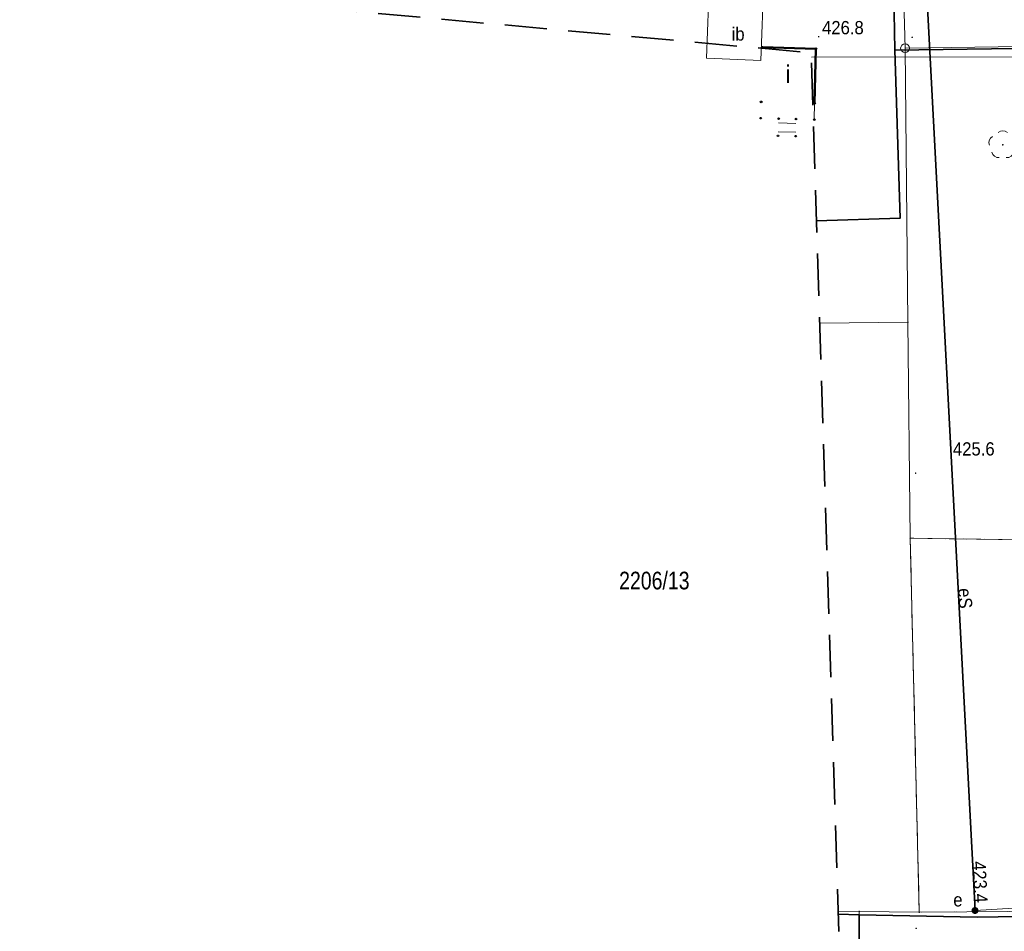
# Model space of a CAD drawing. Header units: metres. Extents: x 7417884 to 7418420, y 5565806 to 5566270.
# Tile 32 of 43: x 7418259 to 7418315, y 5565970 to 5566021. Entities that reach past the tile are written whole.
import ezdxf
from ezdxf.enums import TextEntityAlignment as Align

# ---------------------------------------------------------------- set-up
doc = ezdxf.new("R2010")
doc.units = ezdxf.units.M
for name, pattern in [('1.0_0.5', [1.5, 1, -0.5]), ('2', [0.9, 0.6, -0.3]), ('219-500', [0]), ('egkk-500', [0]), ('suep_wn_500', [0])]:
    doc.linetypes.add(name, pattern=pattern)
for name, color, linetype in [('202-punkt graniczny', 7, 'Continuous'), ('203-punkt graniczny', 7, 'Continuous'), ('211-numer działki ewidencyjnej', 7, 'Continuous'), ('217-kontur klasyfikacyjny', 7, 'Continuous'), ('218-kontur użytku gruntowego', 7, 'Continuous'), ('219-działka ewidencyjna', 7, 'Continuous'), ('312-budynek ewidencyjny', 7, 'Continuous'), ('312-oznaczenie budynku ewidencyjnego-Atr117', 7, 'Continuous'), ('352-schody', 7, 'Continuous'), ('drzewo liściaste', 7, 'Continuous'), ('elektroenergetyczne urządzenie techniczne', 7, 'Continuous'), ('elektroenergetyczne urządzenie techniczne-Atr17', 7, 'Continuous'), ('inna budowla', 7, 'Continuous'), ('inna budowla-Atr17', 7, 'Continuous'), ('obudowa ochronna przewodu', 7, 'Continuous'), ('ogrodzenie trwałe', 7, 'Continuous'), ('pikieta naturalna', 7, 'Continuous'), ('pikieta naturalna-Atr2', 7, 'Continuous'), ('przewód elektroenergetyczny podziemny', 7, 'Continuous'), ('przewód elektroenergetyczny podziemny-Atr1', 7, 'Continuous'), ('przewód elektroenergetyczny wysokiego napięcia', 7, 'Continuous'), ('Punkt budynku', 7, 'Continuous'), ('rzędna', 7, 'Continuous'), ('rzędna-Atr2', 7, 'Continuous'), ('Zakres', 7, 'Continuous')]:
    doc.layers.add(name, color=color, linetype=linetype)
doc.styles.get("Standard").update_dxf_attribs({"font": 'arial.ttf'})
doc.linetypes.add('902-500', pattern='A,3.75,0,[1,ksztalty.shx,S=0.5,R=0,X=0,Y=0],3.75', length=7.5)

# ---------------------------------------------------------------- blocks, each defined once
blk = doc.blocks.new('PUNKTBUD')
at = {"color": 0}
blk.add_circle((0, 0), 0.045, dxfattribs=at)
blk = doc.blocks.new('202')
at = {"color": 0, "linetype": 'Continuous', "lineweight": 0}
blk.add_circle((0, 0), 0.25, dxfattribs=at)
blk = doc.blocks.new('203')
at = {"linetype": 'Continuous', "lineweight": 0}
h = blk.add_hatch(color=0, dxfattribs=at)
edge = h.paths.add_edge_path()
edge.add_arc((0, 0), 0.045, 0, 360)
blk = doc.blocks.new('PW01')
at = {"linetype": 'Continuous', "lineweight": 13}
h = blk.add_hatch(color=0, dxfattribs=at)
edge = h.paths.add_edge_path()
edge.add_arc((0, 0), 0.045, 0, 360)
blk = doc.blocks.new('US25')
at = {"linetype": 'Continuous', "lineweight": 0}
h = blk.add_hatch(color=0, dxfattribs=at)
edge = h.paths.add_edge_path()
edge.add_arc((0, 0), 0.2, 0, 360)
blk = doc.blocks.new('OP021')
at = {"linetype": 'Continuous', "lineweight": 13}
h = blk.add_hatch(color=0, dxfattribs=at)
edge = h.paths.add_edge_path()
edge.add_arc((0, 0), 0.05, 0, 360)
at = {"color": 0, "linetype": 'Continuous', "lineweight": 13}
for centre, start, end in [((0, 0.4), 49.272, 130.728), ((-0.38, 0.124), 121.308, 202.548), ((0.38, 0.124), 337.452, 58.692), ((-0.235, -0.324), 193.221, 274.871), ((0.235, -0.324), 265.129, 346.779)]:
    blk.add_arc(centre, 0.4, start, end, dxfattribs=at)

msp = doc.modelspace()

# ---------------------------------------------------------------- linework, layer by layer
at = {"layer": '217-kontur klasyfikacyjny', "color": 92, "linetype": 'egkk-500', "lineweight": 18, "flags": 128}
for points in [[(7418309.55, 5565992.14), (7418345.76, 5565991.59)], [(7418310.06, 5565970.96), (7418309.55, 5565992.14)], [(7418318.18, 5565971.03), (7418310.06, 5565970.96)]]:
    msp.add_lwpolyline(points, dxfattribs=at)
at = {"layer": '218-kontur użytku gruntowego', "color": 3, "linetype": '1.0_0.5', "lineweight": 18, "ltscale": 2, "flags": 128}
for points in [[(7418309.55, 5565992.14), (7418310.06, 5565970.96)], [(7418345.76, 5565991.59), (7418309.55, 5565992.14)], [(7418309.55, 5565992.14), (7418345.76, 5565991.59)], [(7418310.06, 5565970.96), (7418309.55, 5565992.14)], [(7418310.06, 5565970.96), (7418318.18, 5565971.03)], [(7418318.18, 5565971.03), (7418310.06, 5565970.96)]]:
    msp.add_lwpolyline(points, dxfattribs=at)
at = {"layer": '219-działka ewidencyjna', "color": 7, "linetype": '219-500', "lineweight": 18, "flags": 128}
for points in [[(7418309.26, 5566019.88), (7418307.93, 5566067.5)], [(7418309.26, 5566019.88), (7418346.16, 5566020.41)], [(7418309.26, 5566019.88), (7418309.42, 5566004.37)], [(7418309.55, 5565992.14), (7418309.42, 5566004.37)], [(7418309.55, 5565992.14), (7418310.06, 5565970.96)], [(7418310.06, 5565970.96), (7418306.66, 5565971.01)], [(7418306.66, 5565971.01), (7418306.67, 5565965.64)], [(7418310.06, 5565970.96), (7418318.18, 5565971.03)]]:
    msp.add_lwpolyline(points, dxfattribs=at)
at = {"layer": '219-działka ewidencyjna', "color": 7, "linetype": '219-500', "lineweight": 18}
for points in [[(7418304.427, 5566004.318), (7418309.42, 5566004.37)], [(7418305.465, 5565971.026), (7418306.66, 5565971.01)]]:
    msp.add_lwpolyline(points, dxfattribs=at)
at = {"layer": '312-budynek ewidencyjny', "color": 7, "linetype": 'Continuous', "lineweight": 50}
for points in [[(7418301.179, 5566019.872), (7418301.18, 5566019.93)], [(7418304.14, 5566016.76), (7418304.039, 5566016.763)]]:
    msp.add_lwpolyline(points, dxfattribs=at)
at = {"layer": '312-budynek ewidencyjny', "color": 7, "linetype": 'Continuous', "lineweight": 50, "flags": 128}
for points in [[(7418301.18, 5566019.93), (7418304.21, 5566019.85)], [(7418304.21, 5566019.85), (7418304.14, 5566016.76)]]:
    msp.add_lwpolyline(points, dxfattribs=at)
at = {"layer": '352-schody', "color": 7, "linetype": 'Continuous', "lineweight": 18}
msp.add_lwpolyline([(7418304.039, 5566016.763), (7418304.14, 5566016.76), (7418304.12, 5566015.84), (7418304.068, 5566015.842)], dxfattribs=at)
msp.add_lwpolyline([(7418304.039, 5566016.763), (7418304.14, 5566016.76), (7418304.12, 5566015.84), (7418304.068, 5566015.842)], dxfattribs=at)
at = {"layer": '352-schody', "color": 7, "linetype": 'Continuous', "lineweight": 18, "flags": 128}
for points in [[(7418302.093, 5566015.651), (7418303.082, 5566015.62)], [(7418302.077, 5566015.151), (7418303.067, 5566015.12)]]:
    msp.add_lwpolyline(points, dxfattribs=at)
at = {"layer": 'inna budowla', "color": 7, "linetype": 'Continuous', "lineweight": 18, "flags": 128}
msp.add_lwpolyline([(7418301.09, 5566019.19), (7418301.21, 5566022.21), (7418298.14, 5566022.34), (7418298.01, 5566019.32)], close=True, dxfattribs=at)
at = {"layer": 'obudowa ochronna przewodu', "color": 7, "linetype": 'Continuous', "lineweight": 35, "flags": 128}
msp.add_lwpolyline([(7418313.22, 5565971.06), (7418309.97, 5566032.95)], dxfattribs=at)
at = {"layer": 'ogrodzenie trwałe', "color": 7, "linetype": '902-500', "lineweight": 35}
for points in [[(7418304.05, 5566067.19), (7418305.26, 5566067.26), (7418307.83, 5566067.34), (7418308.68, 5566019.76), (7418308.99, 5566010.26), (7418304.247, 5566010.105)], [(7418363.85, 5565971.85), (7418332.26, 5565970.99), (7418313.35, 5565970.69), (7418306.66, 5565970.82), (7418305.471, 5565970.844)]]:
    msp.add_lwpolyline(points, dxfattribs=at)
at = {"layer": 'ogrodzenie trwałe', "color": 7, "linetype": '902-500', "lineweight": 35, "flags": 128}
for points in [[(7418308.68, 5566019.76), (7418363.36, 5566020.52)], [(7418306.67, 5565965.64), (7418306.66, 5565970.82)]]:
    msp.add_lwpolyline(points, dxfattribs=at)
at = {"layer": 'przewód elektroenergetyczny podziemny', "color": 1, "linetype": 'Continuous', "lineweight": 18, "flags": 128}
for points in [[(7418309.23, 5566034.82), (7418309.97, 5566032.95), (7418313.22, 5565971.06)], [(7418313.22, 5565971.06), (7418333.43, 5565972.28), (7418356.6, 5565973.89), (7418360.47, 5565974.68), (7418362.89, 5565975.13)]]:
    msp.add_lwpolyline(points, dxfattribs=at)
at = {"layer": 'przewód elektroenergetyczny wysokiego napięcia', "color": 1, "linetype": 'suep_wn_500', "lineweight": 18}
msp.add_lwpolyline([(7418303.958, 5566019.364), (7418346.95, 5566019.41)], dxfattribs=at)
at = {"layer": 'Zakres', "color": 5, "linetype": '2', "lineweight": 35, "ltscale": 4, "flags": 128}
msp.add_lwpolyline([(7417885.72, 5566102.9), (7418148.19, 5566033.76), (7418303.95, 5566019.62), (7418308.97, 5565858.6), (7418310.47, 5565827.917), (7418402.779, 5565828.688), (7418418.97, 5565829.266), (7418398.66, 5566106.08), (7418342.22, 5566106.08), (7418321.76, 5566106.08), (7418301.3, 5566104.66), (7418135.84, 5566120.54), (7418007.43, 5566263.06), (7417967.57, 5566263.77), (7417884.31, 5566264.47)], close=True, dxfattribs=at)

# ---------------------------------------------------------------- block references
at = {"layer": '202-punkt graniczny', "color": 7, "linetype": 'Continuous', "lineweight": 18}
msp.add_blockref('202', (7418309.26, 5566019.88), dxfattribs=at)
at = {"layer": '203-punkt graniczny', "color": 7, "linetype": 'Continuous', "lineweight": 18}
for p in [(7418309.42, 5566004.37), (7418309.55, 5565992.14), (7418306.66, 5565971.01), (7418310.06, 5565970.96)]:
    msp.add_blockref('203', p, dxfattribs=at)
at = {"layer": 'drzewo liściaste', "color": 94, "linetype": 'Continuous', "lineweight": 18}
msp.add_blockref('OP021', (7418314.79, 5566014.41), dxfattribs=at)
at = {"layer": 'elektroenergetyczne urządzenie techniczne', "color": 1, "linetype": 'Continuous', "lineweight": 18}
msp.add_blockref('US25', (7418313.22, 5565971.06), dxfattribs=at)
at = {"layer": 'pikieta naturalna', "color": 7, "linetype": 'Continuous', "lineweight": 13}
for p in [(7418304.37, 5566020.53), (7418309.66, 5566020.5), (7418309.86, 5565995.82), (7418309.89, 5565970.05)]:
    msp.add_blockref('PW01', p, dxfattribs=at)
at = {"layer": 'Punkt budynku', "color": 5, "linetype": 'Continuous', "lineweight": 18}
for p in [(7418301.18, 5566019.93), (7418304.21, 5566019.85), (7418301.11, 5566016.84), (7418304.14, 5566016.76), (7418301.09, 5566015.92), (7418302.1, 5566015.89), (7418303.09, 5566015.87), (7418304.12, 5566015.84), (7418302.07, 5566014.92), (7418303.06, 5566014.9)]:
    msp.add_blockref('PUNKTBUD', p, dxfattribs=at)
at = {"layer": 'rzędna', "color": 1, "linetype": 'Continuous', "lineweight": 18}
msp.add_blockref('PW01', (7418313.22, 5565971.06), dxfattribs=at)

# ---------------------------------------------------------------- texts
at = {"layer": '211-numer działki ewidencyjnej', "color": 7, "linetype": 'Continuous', "lineweight": 18, "width": 0.79}
msp.add_text('2206/13', height=1, dxfattribs=at).set_placement((7418293.07, 5565990.24), align=Align.TOP_LEFT)
at = {"layer": '312-oznaczenie budynku ewidencyjnego-Atr117', "color": 7, "width": 0.9}
msp.add_text('i', height=1, dxfattribs=at).set_placement((7418302.5, 5566017.91))
at = {"layer": 'elektroenergetyczne urządzenie techniczne-Atr17', "color": 1, "width": 0.9}
msp.add_text('e', height=0.75, dxfattribs=at).set_placement((7418311.99, 5565971.29))
at = {"layer": 'inna budowla-Atr17', "color": 7, "width": 0.9}
msp.add_text('ib', height=0.75, dxfattribs=at).set_placement((7418299.44, 5566020.31))
at = {"layer": 'pikieta naturalna-Atr2', "color": 7, "width": 0.9}
for s, p in [('426.8', (7418304.56, 5566020.67)), ('425.6', (7418311.97, 5565996.82))]:
    msp.add_text(s, height=0.75, dxfattribs=at).set_placement(p)
at = {"layer": 'przewód elektroenergetyczny podziemny-Atr1', "color": 1, "width": 0.9}
msp.add_text('eS', height=0.75, rotation=273.006, dxfattribs=at).set_placement((7418312.26, 5565989.29))
at = {"layer": 'rzędna-Atr2', "color": 1, "width": 0.9}
msp.add_text('423.4', height=0.75, rotation=273.006, dxfattribs=at).set_placement((7418313.07, 5565973.83))

doc.saveas('drawing.dxf')
